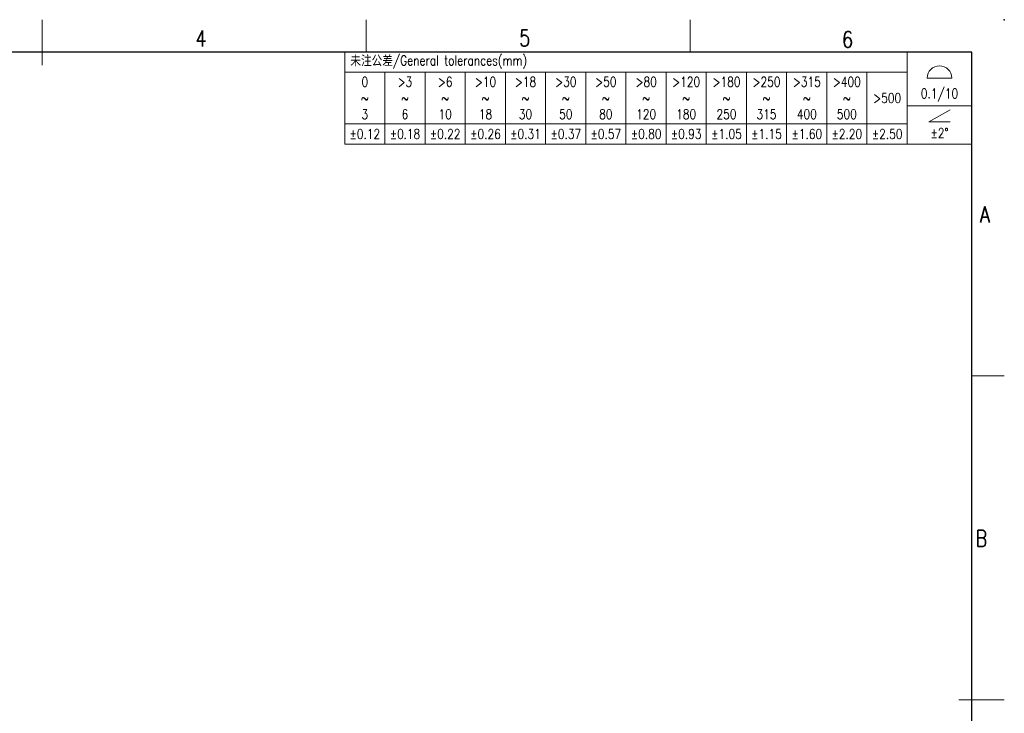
# Model space of a CAD drawing. Header units: inches. Extents: x 2264 to 3980, y -879 to 1385.
# Tile 4 of 4: x 2409 to 2561, y 1278 to 1385. Entities that reach past the tile are written whole.
import ezdxf
from ezdxf.enums import TextEntityAlignment as Align

# ---------------------------------------------------------------- set-up
doc = ezdxf.new("R2010")
doc.units = ezdxf.units.IN
doc.header["$MEASUREMENT"] = 0
doc.layers.get('0').update_dxf_attribs({"lineweight": 30})
for name, color, linetype, lineweight in [('TEXT', 6, 'Continuous', 13), ('尺寸线', 3, 'Continuous', 13), ('轮廓线', 7, 'Continuous', 30)]:
    doc.layers.add(name, color=color, linetype=linetype, lineweight=lineweight)
doc.styles.add('romans-V1.1', font='romans.shx', dxfattribs={"width": 0.8})
doc.styles.add('Romans-高1.8', font='romans.shx', dxfattribs={"width": 0.8, "height": 1.8})
doc.styles.add('romans-高2.5', font='romans.shx', dxfattribs={"width": 0.8, "height": 2.5})
doc.styles.add('romans-高3.5', font='romans.shx', dxfattribs={"width": 0.8, "height": 3.5})
doc.styles.add('宋体-高2.5', font='txt', dxfattribs={"width": 0.8, "height": 2.5})

# ---------------------------------------------------------------- blocks, each defined once
blk = doc.blocks.new('FOR-1754 Rev.1.1-A4客户图')
at = {"layer": 'TEXT'}
for p, q in [((-93.5, 200), (-93.5, 205)), ((-43.5, 200), (-43.5, 205)), ((0, 150), (5, 150))]:
    blk.add_line(p, q, dxfattribs=at)
at = {"layer": '尺寸线'}
for p, q in [((-143.5, 198), (-143.5, 205)), ((-2, 100), (5, 100))]:
    blk.add_line(p, q, dxfattribs=at)
at = {"layer": '轮廓线'}
blk.add_lwpolyline([(-74.67, 0), (0, 0), (0, 200), (-287, 200)], dxfattribs=at)
blk.add_point((5, 205), dxfattribs=at)
at = {"layer": 'TEXT', "style": 'romans-高2.5', "width": 0.8}
for s, p in [('4', (-119.85, 200.85)), ('5', (-69.88, 200.92)), ('6', (-20.04, 200.7)), ('A', (1.24, 173.66)), ('B', (0.57, 123.66))]:
    blk.add_text(s, height=2.5, dxfattribs=at).set_placement(p)
at = {"layer": '尺寸线', "width": 0.8}
for tag, height, style, p in [('/', 2.5, 'romans-高2.5', (-94.89, 30.44)), ('/', 2.5, 'romans-高2.5', (-96.71, 25.38)), ('/', 2.5, 'romans-高2.5', (-102.11, 20.6)), ('15EDGKNM-3.81-XXP-1Y-1000A(H)', 3.5, 'romans-高3.5', (-40.89, 11.73)), ('CENGMZ_2018.10.18', 2.5, 'romans-高2.5', (-97.54, 6.17)), ('15EDGKNM-3.5-C04', 2.5, 'romans-高2.5', (-47.36, 6.2)), ('T0-1', 2.5, 'romans-高2.5', (-5.69, 6.17)), ('CUSTOMER_DRAWING', 2.5, 'romans-高2.5', (-56.48, 1.21)), ('2:1', 2.5, 'romans-高2.5', (-23.28, 1.2)), ('1/1', 2.5, 'romans-高2.5', (-5.77, 1.37))]:
    blk.add_attdef(tag, text='', height=height, dxfattribs=dict(at, style=style)).set_placement(p, align=Align.CENTER)
at = {"layer": '尺寸线', "style": '宋体-高2.5', "width": 0.8}
blk.add_attdef('/', text='', height=2.5, dxfattribs=at).set_placement((-55.64, 31.97), align=Align.MIDDLE_LEFT)
blk = doc.blocks.new('*T3')
at = {"layer": '尺寸线', "color": 0, "lineweight": -2}
for p, q in [((0, 0), (6.2, 0)), ((0, 0), (0, -3.1)), ((6.2, 0), (12.4, 0)), ((12.4, 0), (18.6, 0)), ((18.6, 0), (24.8, 0)), ((24.8, 0), (31, 0)), ((31, 0), (37.2, 0)), ((37.2, 0), (43.4, 0)), ((43.4, 0), (49.6, 0)), ((49.6, 0), (55.8, 0)), ((55.8, 0), (62, 0)), ((62, 0), (68.2, 0)), ((68.2, 0), (74.4, 0)), ((74.4, 0), (80.6, 0)), ((80.6, 0), (86.8, 0)), ((86.8, 0), (96.8, 0)), ((86.8, 0), (86.8, -3.1)), ((96.8, 0), (96.8, -3.1)), ((0, -3.1), (6.2, -3.1)), ((0, -3.1), (0, -5.91)), ((6.2, -3.1), (12.4, -3.1)), ((6.2, -3.1), (6.2, -5.91)), ((12.4, -3.1), (18.6, -3.1)), ((12.4, -3.1), (12.4, -5.91)), ((18.6, -3.1), (24.8, -3.1)), ((18.6, -3.1), (18.6, -5.91)), ((24.8, -3.1), (31, -3.1)), ((24.8, -3.1), (24.8, -5.91)), ((31, -3.1), (37.2, -3.1)), ((31, -3.1), (31, -5.91)), ((37.2, -3.1), (43.4, -3.1)), ((37.2, -3.1), (37.2, -5.91)), ((43.4, -3.1), (49.6, -3.1)), ((43.4, -3.1), (43.4, -5.91)), ((49.6, -3.1), (55.8, -3.1)), ((49.6, -3.1), (49.6, -5.91)), ((55.8, -3.1), (62, -3.1)), ((55.8, -3.1), (55.8, -5.91)), ((62, -3.1), (68.2, -3.1)), ((62, -3.1), (62, -5.91)), ((68.2, -3.1), (74.4, -3.1)), ((68.2, -3.1), (68.2, -5.91)), ((74.4, -3.1), (80.6, -3.1)), ((74.4, -3.1), (74.4, -5.91)), ((80.6, -3.1), (86.8, -3.1)), ((80.6, -3.1), (80.6, -5.91)), ((86.8, -3.1), (86.8, -5.91)), ((96.8, -3.1), (96.8, -5.91)), ((0, -5.91), (0, -8.29)), ((6.2, -5.91), (6.2, -8.29)), ((12.4, -5.91), (12.4, -8.29)), ((18.6, -5.91), (18.6, -8.29)), ((24.8, -5.91), (24.8, -8.29)), ((31, -5.91), (31, -8.29)), ((37.2, -5.91), (37.2, -8.29)), ((43.4, -5.91), (43.4, -8.29)), ((49.6, -5.91), (49.6, -8.29)), ((55.8, -5.91), (55.8, -8.29)), ((62, -5.91), (62, -8.29)), ((68.2, -5.91), (68.2, -8.29)), ((74.4, -5.91), (74.4, -8.29)), ((80.6, -5.91), (80.6, -8.29)), ((86.8, -5.91), (86.8, -8.29)), ((96.8, -5.91), (96.8, -8.29)), ((0, -8.29), (0, -11.1)), ((6.2, -8.29), (6.2, -11.1)), ((12.4, -8.29), (12.4, -11.1)), ((18.6, -8.29), (18.6, -11.1)), ((24.8, -8.29), (24.8, -11.1)), ((31, -8.29), (31, -11.1)), ((37.2, -8.29), (37.2, -11.1)), ((43.4, -8.29), (43.4, -11.1)), ((49.6, -8.29), (49.6, -11.1)), ((55.8, -8.29), (55.8, -11.1)), ((62, -8.29), (62, -11.1)), ((68.2, -8.29), (68.2, -11.1)), ((74.4, -8.29), (74.4, -11.1)), ((80.6, -8.29), (80.6, -11.1)), ((86.8, -8.29), (96.8, -8.29)), ((86.8, -8.29), (86.8, -11.1)), ((96.8, -8.29), (96.8, -11.1)), ((0, -11.1), (6.2, -11.1)), ((0, -11.1), (0, -14.2)), ((6.2, -11.1), (12.4, -11.1)), ((6.2, -11.1), (6.2, -14.2)), ((12.4, -11.1), (18.6, -11.1)), ((12.4, -11.1), (12.4, -14.2)), ((18.6, -11.1), (24.8, -11.1)), ((18.6, -11.1), (18.6, -14.2)), ((24.8, -11.1), (31, -11.1)), ((24.8, -11.1), (24.8, -14.2)), ((31, -11.1), (37.2, -11.1)), ((31, -11.1), (31, -14.2)), ((37.2, -11.1), (43.4, -11.1)), ((37.2, -11.1), (37.2, -14.2)), ((43.4, -11.1), (49.6, -11.1)), ((43.4, -11.1), (43.4, -14.2)), ((49.6, -11.1), (55.8, -11.1)), ((49.6, -11.1), (49.6, -14.2)), ((55.8, -11.1), (62, -11.1)), ((55.8, -11.1), (55.8, -14.2)), ((62, -11.1), (68.2, -11.1)), ((62, -11.1), (62, -14.2)), ((68.2, -11.1), (74.4, -11.1)), ((68.2, -11.1), (68.2, -14.2)), ((74.4, -11.1), (80.6, -11.1)), ((74.4, -11.1), (74.4, -14.2)), ((80.6, -11.1), (86.8, -11.1)), ((80.6, -11.1), (80.6, -14.2)), ((86.8, -11.1), (86.8, -14.2)), ((96.8, -11.1), (96.8, -14.2)), ((0, -14.2), (6.2, -14.2)), ((6.2, -14.2), (12.4, -14.2)), ((12.4, -14.2), (18.6, -14.2)), ((18.6, -14.2), (24.8, -14.2)), ((24.8, -14.2), (31, -14.2)), ((31, -14.2), (37.2, -14.2)), ((37.2, -14.2), (43.4, -14.2)), ((43.4, -14.2), (49.6, -14.2)), ((49.6, -14.2), (55.8, -14.2)), ((55.8, -14.2), (62, -14.2)), ((62, -14.2), (68.2, -14.2)), ((68.2, -14.2), (74.4, -14.2)), ((74.4, -14.2), (80.6, -14.2)), ((80.6, -14.2), (86.8, -14.2)), ((86.8, -14.2), (96.8, -14.2))]:
    blk.add_line(p, q, dxfattribs=at)
at = {"layer": '尺寸线', "color": 3, "char_height": 1.5, "style": 'romans-高2.5'}
for s, insert, width, attachment_point in [('{\\fSimSun|b0|i0|c134|p2;\\C256; 未注公差\\Fromans|c134;/General tolerances(mm)}', (0.06, -1.55), 86.68, 4), ('{\\C256;\\P\\P0.1/10}', (91.8, -4.15), 9.88, 5)]:
    blk.add_mtext(s, dxfattribs=dict(at, insert=insert, width=width, attachment_point=attachment_point))
at = {"layer": '尺寸线', "char_height": 1.5, "attachment_point": 5}
for s, insert, width, style in [('0\\P~\\P3', (3.1, -7.1), 6.08, 'romans-高2.5'), ('>3\\P~\\P6', (9.3, -7.1), 6.08, 'romans-高2.5'), ('>6\\P~\\P10', (15.5, -7.1), 6.08, 'romans-高2.5'), ('>10\\P~\\P18', (21.7, -7.1), 6.08, 'romans-高2.5'), ('>18\\P~\\P30', (27.9, -7.1), 6.08, 'romans-高2.5'), ('>30\\P~\\P50', (34.1, -7.1), 6.08, 'romans-高2.5'), ('>50\\P~\\P80', (40.3, -7.1), 6.08, 'romans-高2.5'), ('>80\\P~\\P120', (46.5, -7.1), 6.08, 'romans-高2.5'), ('>120\\P~\\P180', (52.7, -7.1), 6.08, 'romans-高2.5'), ('>180\\P~\\P250', (58.9, -7.1), 6.08, 'romans-高2.5'), ('>250\\P~\\P315', (65.1, -7.1), 6.08, 'romans-高2.5'), ('>315\\P~\\P400', (71.3, -7.1), 6.08, 'romans-高2.5'), ('>400\\P~\\P500', (77.5, -7.1), 6.08, 'romans-高2.5'), ('>500', (83.7, -7.1), 6.08, 'romans-高2.5'), ('±0.12', (3.1, -12.65), 6.08, 'Romans-高1.8'), ('±0.18', (9.3, -12.65), 6.08, 'romans-V1.1'), ('±0.22', (15.5, -12.65), 6.08, 'romans-V1.1'), ('±0.26', (21.7, -12.65), 6.08, 'romans-V1.1'), ('±0.31', (27.9, -12.65), 6.08, 'romans-V1.1'), ('±0.37', (34.1, -12.65), 6.08, 'romans-V1.1'), ('±0.57', (40.3, -12.65), 6.08, 'romans-V1.1'), ('±0.80', (46.5, -12.65), 6.08, 'romans-V1.1'), ('±0.93', (52.7, -12.65), 6.08, 'romans-V1.1'), ('±1.05', (58.9, -12.65), 6.08, 'romans-V1.1'), ('±1.15', (65.1, -12.65), 6.08, 'romans-V1.1'), ('±1.60', (71.3, -12.65), 6.08, 'romans-V1.1'), ('±2.20', (77.5, -12.65), 6.08, 'romans-V1.1'), ('±2.50', (83.7, -12.65), 6.08, 'romans-V1.1'), ('\\P±2%%D', (91.8, -11.25), 9.88, 'romans-V1.1')]:
    blk.add_mtext(s, dxfattribs=dict(at, insert=insert, width=width, style=style))
blk = doc.blocks.new('DIN16742-TG6(NW)Rev.1.1')
at = {"layer": '尺寸线'}
for p, q in [((89.9, 10.18), (93.7, 10.18)), ((90.17, 3.41), (93.43, 5.3)), ((93.43, 3.41), (90.17, 3.41))]:
    blk.add_line(p, q, dxfattribs=at)
blk.add_arc((91.8, 10.18), 1.9, 0, 180, dxfattribs=at)
blk.add_blockref('*T3', (0, 14.2))

msp = doc.modelspace()

# ---------------------------------------------------------------- block references
msp.add_blockref('FOR-1754 Rev.1.1-A4客户图', (2556.418, 1180.145))
at = {"layer": '尺寸线'}
msp.add_blockref('DIN16742-TG6(NW)Rev.1.1', (2459.618, 1365.945), dxfattribs=at)

doc.saveas('drawing.dxf')
